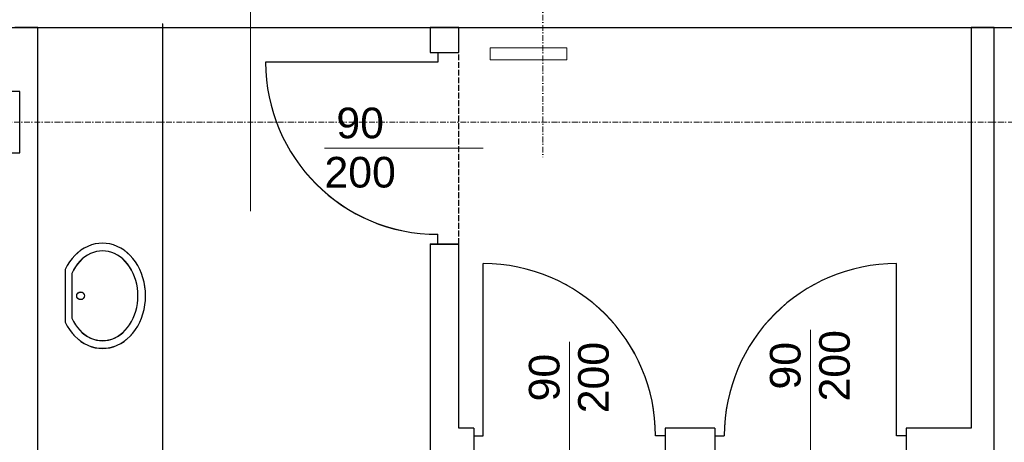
# Model space of a CAD drawing. Header units: millimetres. Extents: x -8642 to 28269, y -6609 to 3701.
# Tile 54 of 256: x -377 to 138, y -4230 to -4010. Entities that reach past the tile are written whole.
import ezdxf
from ezdxf.enums import TextEntityAlignment as Align

# ---------------------------------------------------------------- set-up
doc = ezdxf.new("R2010")
doc.units = ezdxf.units.MM
doc.header["$LTSCALE"] = 1000
doc.header["$MEASUREMENT"] = 0
for name, pattern in [('rzut 1 pietra$0$ArchiTECH.PC 1. Line Type', [0.004, 0.003, -0.001]), ('rzut 1 pietra$0$ArchiTECH.PC 5. Line Type', [0.0053, 0.003, -0.001, 0.0003, -0.001]), ('rzut 1 pietra$0$ArchiTECH.PC Solid Line Type', [0]), ('SUFIT_1 PIETRO$0$ArchiTECH.PC 1. Line Type', [0.004, 0.003, -0.001]), ('SUFIT_1 PIETRO$0$ArchiTECH.PC Solid Line Type', [0])]:
    doc.linetypes.add(name, pattern=pattern)
doc.layers.add('IS_ARCH', color=254, linetype='Continuous', lineweight=18)
for name, color, linetype in [('SUFIT_1 PIETRO$0$ELEM KONSTRUKCJI - inwent', 254, 'Continuous'), ('SUFIT_1 PIETRO$0$INWENTARYZACJA', 254, 'Continuous'), ('SUFIT_1 PIETRO$0$Kalka 1', 254, 'Continuous')]:
    doc.layers.add(name, color=color, linetype=linetype)
doc.styles.add('rzut 1 pietra$0$ArchiTECHStyle1', font='arial.ttf', dxfattribs={"height": 0.16})

msp = doc.modelspace()

# ---------------------------------------------------------------- linework, layer by layer
at = {"layer": 'IS_ARCH', "linetype": 'rzut 1 pietra$0$ArchiTECH.PC 5. Line Type'}
for p, q in [((-103.25, -1585.1), (-103.25, -4081.46)), ((-3575.49, -4062.89), (2865.34, -4063.51)), ((-3575.49, -4062.89), (8802.36, -4064.08))]:
    msp.add_line(p, q, dxfattribs=at)
at = {"layer": 'IS_ARCH', "linetype": 'rzut 1 pietra$0$ArchiTECH.PC Solid Line Type'}
for p, q in [((-256.02, -3908.02), (-256.02, -4109.69)), ((-302.11, -4011.72), (-302.11, -4390.46)), ((-745.12, -4013.69), (728.45, -4013.83)), ((-367.24, -4013.72), (-379.24, -4013.72)), ((-367.24, -4357.87), (-367.24, -4013.72)), ((-147.15, -4013.74), (-162.15, -4013.74)), ((-162.15, -4013.74), (-162.15, -4026.82)), ((-147.15, -4026.82), (-147.15, -4013.74)), ((132.49, -4013.77), (120.49, -4013.77)), ((120.49, -4013.77), (120.49, -4223.04)), ((132.49, -4284.31), (132.49, -4013.77)), ((-162.15, -4026.82), (-158.15, -4026.82)), ((-158.15, -4026.82), (-150.15, -4026.82)), ((-158.15, -4026.82), (-158.15, -4031.82)), ((-150.15, -4026.82), (-147.15, -4026.82)), ((-130.84, -4024.46), (-130.84, -4030.76)), ((-90.84, -4024.46), (-130.84, -4024.46)), ((-130.84, -4024.46), (-130.84, -4030.76)), ((-90.84, -4024.46), (-130.84, -4024.46)), ((-90.84, -4030.76), (-90.84, -4024.46)), ((-90.84, -4030.76), (-90.84, -4024.46)), ((-158.15, -4031.82), (-248.15, -4031.82)), ((-130.84, -4030.76), (-90.84, -4030.76)), ((-130.84, -4030.76), (-90.84, -4030.76)), ((-376.5, -4047.2), (-408.5, -4047.2)), ((-376.5, -4079.2), (-376.5, -4047.2)), ((-376.5, -4047.2), (-376.5, -4047.2)), ((-408.5, -4079.2), (-376.5, -4079.2)), ((-134.48, -4076.82), (-217.4, -4076.82)), ((-158.15, -4126.82), (-158.15, -4121.82)), ((-344.63, -4130.05), (-346.29, -4131.34)), ((-342.89, -4128.94), (-344.63, -4130.05)), ((-341.08, -4128.02), (-342.89, -4128.94)), ((-339.2, -4127.3), (-341.08, -4128.02)), ((-338.17, -4131.16), (-339.71, -4131.78)), ((-337.29, -4126.78), (-339.2, -4127.3)), ((-336.59, -4130.72), (-338.17, -4131.16)), ((-335.34, -4126.47), (-337.29, -4126.78)), ((-334.99, -4130.45), (-336.59, -4130.72)), ((-333.38, -4126.36), (-335.34, -4126.47)), ((-333.38, -4130.36), (-334.99, -4130.45)), ((-331.42, -4126.47), (-333.38, -4126.36)), ((-331.77, -4130.45), (-333.38, -4130.36)), ((-330.17, -4130.72), (-331.77, -4130.45)), ((-329.47, -4126.78), (-331.42, -4126.47)), ((-328.59, -4131.16), (-330.17, -4130.72)), ((-327.56, -4127.3), (-329.47, -4126.78)), ((-327.05, -4131.78), (-328.59, -4131.16)), ((-325.69, -4128.02), (-327.56, -4127.3)), ((-323.87, -4128.94), (-325.69, -4128.02)), ((-322.13, -4130.05), (-323.87, -4128.94)), ((-320.48, -4131.34), (-322.13, -4130.05)), ((-162.15, -4126.82), (-162.15, -4387.94)), ((-162.15, -4126.82), (-158.15, -4126.82)), ((-158.15, -4126.82), (-150.15, -4126.82)), ((-150.15, -4126.82), (-147.15, -4126.82)), ((-147.15, -4223.04), (-147.15, -4126.82)), ((-350.62, -4136.19), (-351.81, -4138.09)), ((-349.29, -4134.42), (-350.62, -4136.19)), ((-347.84, -4132.8), (-349.29, -4134.42)), ((-346.29, -4131.34), (-347.84, -4132.8)), ((-345.27, -4135.86), (-346.46, -4137.25)), ((-343.99, -4134.61), (-345.27, -4135.86)), ((-342.63, -4133.51), (-343.99, -4134.61)), ((-341.2, -4132.56), (-342.63, -4133.51)), ((-339.71, -4131.78), (-341.2, -4132.56)), ((-325.56, -4132.56), (-327.05, -4131.78)), ((-324.13, -4133.51), (-325.56, -4132.56)), ((-322.77, -4134.61), (-324.13, -4133.51)), ((-321.49, -4135.86), (-322.77, -4134.61)), ((-320.3, -4137.25), (-321.49, -4135.86)), ((-318.92, -4132.8), (-320.48, -4131.34)), ((-317.47, -4134.42), (-318.92, -4132.8)), ((-316.15, -4136.19), (-317.47, -4134.42)), ((-314.95, -4138.09), (-316.15, -4136.19)), ((-351.81, -4138.09), (-352.87, -4140.11)), ((-352.87, -4140.11), (-352.87, -4167.61)), ((-348.54, -4140.38), (-349.4, -4142.11)), ((-347.55, -4138.76), (-348.54, -4140.38)), ((-346.46, -4137.25), (-347.55, -4138.76)), ((-319.21, -4138.76), (-320.3, -4137.25)), ((-318.23, -4140.38), (-319.21, -4138.76)), ((-317.36, -4142.11), (-318.23, -4140.38)), ((-313.9, -4140.11), (-314.95, -4138.09)), ((-312.99, -4142.24), (-313.9, -4140.11)), ((-134.43, -4227.04), (-134.43, -4137.04)), ((81.52, -4227.04), (81.52, -4137.04)), ((-349.4, -4142.11), (-349.4, -4165.61)), ((-316.61, -4143.93), (-317.36, -4142.11)), ((-316, -4145.83), (-316.61, -4143.93)), ((-315.51, -4147.78), (-316, -4145.83)), ((-312.24, -4144.46), (-312.99, -4142.24)), ((-311.65, -4146.75), (-312.24, -4144.46)), ((-315.16, -4149.78), (-315.51, -4147.78)), ((-314.95, -4151.81), (-315.16, -4149.78)), ((-314.88, -4153.86), (-314.95, -4151.81)), ((-311.22, -4149.09), (-311.65, -4146.75)), ((-310.97, -4151.47), (-311.22, -4149.09)), ((-310.88, -4153.86), (-310.97, -4151.47)), ((-315.16, -4157.94), (-314.95, -4155.91)), ((-314.95, -4155.91), (-314.88, -4153.86)), ((-311.22, -4158.64), (-310.97, -4156.26)), ((-310.97, -4156.26), (-310.88, -4153.86)), ((-316.61, -4163.79), (-316, -4161.9)), ((-316, -4161.9), (-315.51, -4159.95)), ((-315.51, -4159.95), (-315.16, -4157.94)), ((-312.24, -4163.27), (-311.65, -4160.98)), ((-311.65, -4160.98), (-311.22, -4158.64)), ((-349.4, -4165.61), (-348.54, -4167.34)), ((-349.4, -4165.61), (-349.4, -4165.61)), ((-318.23, -4167.34), (-317.36, -4165.61)), ((-317.36, -4165.61), (-316.61, -4163.79)), ((-313.9, -4167.61), (-312.99, -4165.48)), ((-312.99, -4165.48), (-312.24, -4163.27)), ((-352.87, -4167.61), (-351.81, -4169.64)), ((-352.87, -4167.61), (-352.87, -4167.61)), ((-351.81, -4169.64), (-350.62, -4171.54)), ((-350.62, -4171.54), (-349.29, -4173.31)), ((-348.54, -4167.34), (-347.55, -4168.97)), ((-347.55, -4168.97), (-346.46, -4170.48)), ((-346.46, -4170.48), (-345.27, -4171.86)), ((-345.27, -4171.86), (-343.99, -4173.11)), ((-322.77, -4173.11), (-321.49, -4171.86)), ((-321.49, -4171.86), (-320.3, -4170.48)), ((-320.3, -4170.48), (-319.21, -4168.97)), ((-319.21, -4168.97), (-318.23, -4167.34)), ((-317.47, -4173.31), (-316.15, -4171.54)), ((-316.15, -4171.54), (-314.95, -4169.64)), ((-314.95, -4169.64), (-313.9, -4167.61)), ((36.52, -4246.59), (36.52, -4171.79)), ((-349.29, -4173.31), (-347.84, -4174.93)), ((-347.84, -4174.93), (-346.29, -4176.39)), ((-346.29, -4176.39), (-344.63, -4177.68)), ((-343.99, -4173.11), (-342.63, -4174.21)), ((-342.63, -4174.21), (-341.2, -4175.16)), ((-341.2, -4175.16), (-339.71, -4175.95)), ((-339.71, -4175.95), (-338.17, -4176.56)), ((-338.17, -4176.56), (-336.59, -4177.01)), ((-336.59, -4177.01), (-334.99, -4177.27)), ((-334.99, -4177.27), (-333.38, -4177.36)), ((-333.38, -4177.36), (-331.77, -4177.27)), ((-331.77, -4177.27), (-330.17, -4177.01)), ((-330.17, -4177.01), (-328.59, -4176.56)), ((-328.59, -4176.56), (-327.05, -4175.95)), ((-327.05, -4175.95), (-325.56, -4175.16)), ((-325.56, -4175.16), (-324.13, -4174.21)), ((-324.13, -4174.21), (-322.77, -4173.11)), ((-322.13, -4177.68), (-320.48, -4176.39)), ((-320.48, -4176.39), (-318.92, -4174.93)), ((-318.92, -4174.93), (-317.47, -4173.31)), ((-344.63, -4177.68), (-342.89, -4178.79)), ((-342.89, -4178.79), (-341.08, -4179.7)), ((-341.08, -4179.7), (-339.2, -4180.43)), ((-339.2, -4180.43), (-337.29, -4180.95)), ((-337.29, -4180.95), (-335.34, -4181.26)), ((-335.34, -4181.26), (-333.38, -4181.36)), ((-333.38, -4181.36), (-331.42, -4181.26)), ((-331.42, -4181.26), (-329.47, -4180.95)), ((-329.47, -4180.95), (-327.56, -4180.43)), ((-327.56, -4180.43), (-325.69, -4179.7)), ((-325.69, -4179.7), (-323.87, -4178.79)), ((-323.87, -4178.79), (-322.13, -4177.68)), ((-89.43, -4245.58), (-89.43, -4177.97)), ((-139.43, -4223.04), (-147.15, -4223.04)), ((-139.43, -4223.04), (-139.43, -4227.04)), ((-13.48, -4223.04), (-39.43, -4223.04)), ((-39.43, -4223.04), (-39.43, -4227.04)), ((-13.48, -4223.04), (-13.48, -4227.04)), ((120.49, -4223.04), (86.52, -4223.04)), ((86.52, -4223.04), (86.52, -4227.04)), ((-139.43, -4227.04), (-139.43, -4235.04)), ((-139.43, -4227.04), (-134.43, -4227.04)), ((-39.43, -4227.04), (-44.43, -4227.04)), ((-39.43, -4227.04), (-39.43, -4235.04)), ((-13.48, -4227.04), (-13.48, -4235.04)), ((-13.48, -4227.04), (-8.48, -4227.04)), ((86.52, -4227.04), (81.52, -4227.04)), ((86.52, -4227.04), (86.52, -4235.04))]:
    msp.add_line(p, q, dxfattribs=at)
at = {"layer": 'IS_ARCH', "linetype": 'rzut 1 pietra$0$ArchiTECH.PC 1. Line Type'}
msp.add_line((-147.15, -4126.82), (-147.15, -4026.82), dxfattribs=at)
at = {"layer": 'IS_ARCH', "linetype": 'rzut 1 pietra$0$ArchiTECH.PC Solid Line Type'}
msp.add_circle((-344.87, -4153.86), 2, dxfattribs=at)
for centre, start, end in [((-158.15, -4031.82), 180, 270), ((-134.43, -4227.04), 0, 90), ((81.52, -4227.04), 90, 180)]:
    msp.add_arc(centre, 90, start, end, dxfattribs=at)
at = {"layer": 'SUFIT_1 PIETRO$0$ELEM KONSTRUKCJI - inwent', "linetype": 'SUFIT_1 PIETRO$0$ArchiTECH.PC Solid Line Type'}
for p, q in [((-376.5, -4047.28), (-408.5, -4047.28)), ((-376.5, -4079.28), (-376.5, -4047.28)), ((-376.5, -4047.28), (-376.5, -4047.28)), ((-408.5, -4079.28), (-376.5, -4079.28))]:
    msp.add_line(p, q, dxfattribs=at)
at = {"layer": 'SUFIT_1 PIETRO$0$INWENTARYZACJA', "linetype": 'SUFIT_1 PIETRO$0$ArchiTECH.PC Solid Line Type'}
for p, q in [((-367.24, -4013.81), (-379.24, -4013.81)), ((-367.24, -4357.95), (-367.24, -4013.81)), ((-147.15, -4013.83), (-162.15, -4013.83)), ((-162.15, -4013.83), (-162.15, -4026.9)), ((-147.15, -4026.9), (-147.15, -4013.83)), ((132.49, -4013.85), (120.49, -4013.85)), ((120.49, -4013.85), (120.49, -4223.12)), ((132.49, -4284.4), (132.49, -4013.85)), ((-162.15, -4026.9), (-158.15, -4026.9)), ((-158.15, -4026.9), (-150.15, -4026.9)), ((-158.15, -4026.9), (-158.15, -4031.9)), ((-150.15, -4026.9), (-147.15, -4026.9)), ((-158.15, -4031.9), (-248.15, -4031.9)), ((-158.15, -4126.9), (-158.15, -4121.9)), ((-344.63, -4130.13), (-346.29, -4131.42)), ((-342.89, -4129.02), (-344.63, -4130.13)), ((-341.08, -4128.11), (-342.89, -4129.02)), ((-339.2, -4127.38), (-341.08, -4128.11)), ((-338.17, -4131.25), (-339.71, -4131.86)), ((-337.29, -4126.86), (-339.2, -4127.38)), ((-336.59, -4130.8), (-338.17, -4131.25)), ((-335.34, -4126.55), (-337.29, -4126.86)), ((-334.99, -4130.54), (-336.59, -4130.8)), ((-333.38, -4126.45), (-335.34, -4126.55)), ((-333.38, -4130.45), (-334.99, -4130.54)), ((-331.42, -4126.55), (-333.38, -4126.45)), ((-331.77, -4130.54), (-333.38, -4130.45)), ((-330.17, -4130.8), (-331.77, -4130.54)), ((-329.47, -4126.86), (-331.42, -4126.55)), ((-328.59, -4131.25), (-330.17, -4130.8)), ((-327.56, -4127.38), (-329.47, -4126.86)), ((-327.05, -4131.86), (-328.59, -4131.25)), ((-325.69, -4128.11), (-327.56, -4127.38)), ((-323.87, -4129.02), (-325.69, -4128.11)), ((-322.13, -4130.13), (-323.87, -4129.02)), ((-320.48, -4131.42), (-322.13, -4130.13)), ((-162.15, -4126.9), (-162.15, -4388.02)), ((-162.15, -4126.9), (-158.15, -4126.9)), ((-158.15, -4126.9), (-150.15, -4126.9)), ((-150.15, -4126.9), (-147.15, -4126.9)), ((-147.15, -4223.12), (-147.15, -4126.9)), ((-350.62, -4136.27), (-351.81, -4138.17)), ((-349.29, -4134.5), (-350.62, -4136.27)), ((-347.84, -4132.88), (-349.29, -4134.5)), ((-346.29, -4131.42), (-347.84, -4132.88)), ((-345.27, -4135.94), (-346.46, -4137.33)), ((-343.99, -4134.7), (-345.27, -4135.94)), ((-342.63, -4133.6), (-343.99, -4134.7)), ((-341.2, -4132.65), (-342.63, -4133.6)), ((-339.71, -4131.86), (-341.2, -4132.65)), ((-325.56, -4132.65), (-327.05, -4131.86)), ((-324.13, -4133.6), (-325.56, -4132.65)), ((-322.77, -4134.7), (-324.13, -4133.6)), ((-321.49, -4135.94), (-322.77, -4134.7)), ((-320.3, -4137.33), (-321.49, -4135.94)), ((-318.92, -4132.88), (-320.48, -4131.42)), ((-317.47, -4134.5), (-318.92, -4132.88)), ((-316.15, -4136.27), (-317.47, -4134.5)), ((-314.95, -4138.17), (-316.15, -4136.27)), ((-351.81, -4138.17), (-352.87, -4140.2)), ((-352.87, -4140.2), (-352.87, -4167.7)), ((-348.54, -4140.47), (-349.4, -4142.2)), ((-347.55, -4138.84), (-348.54, -4140.47)), ((-346.46, -4137.33), (-347.55, -4138.84)), ((-319.21, -4138.84), (-320.3, -4137.33)), ((-318.23, -4140.47), (-319.21, -4138.84)), ((-317.36, -4142.2), (-318.23, -4140.47)), ((-313.9, -4140.2), (-314.95, -4138.17)), ((-312.99, -4142.32), (-313.9, -4140.2)), ((-134.43, -4227.12), (-134.43, -4137.12)), ((81.52, -4227.12), (81.52, -4137.12)), ((-349.4, -4142.2), (-349.4, -4165.7)), ((-316.61, -4144.02), (-317.36, -4142.2)), ((-316, -4145.91), (-316.61, -4144.02)), ((-315.51, -4147.86), (-316, -4145.91)), ((-312.24, -4144.54), (-312.99, -4142.32)), ((-311.65, -4146.83), (-312.24, -4144.54)), ((-315.16, -4149.87), (-315.51, -4147.86)), ((-314.95, -4151.9), (-315.16, -4149.87)), ((-311.22, -4149.17), (-311.65, -4146.83)), ((-310.97, -4151.55), (-311.22, -4149.17)), ((-310.88, -4153.95), (-310.97, -4151.55)), ((-315.16, -4158.03), (-314.95, -4155.99)), ((-314.88, -4153.95), (-314.95, -4151.9)), ((-314.95, -4155.99), (-314.88, -4153.95)), ((-311.22, -4158.72), (-310.97, -4156.34)), ((-310.97, -4156.34), (-310.88, -4153.95)), ((-316.61, -4163.88), (-316, -4161.98)), ((-316, -4161.98), (-315.51, -4160.03)), ((-315.51, -4160.03), (-315.16, -4158.03)), ((-312.24, -4163.35), (-311.65, -4161.06)), ((-311.65, -4161.06), (-311.22, -4158.72)), ((-349.4, -4165.7), (-348.54, -4167.43)), ((-349.4, -4165.7), (-349.4, -4165.7)), ((-318.23, -4167.43), (-317.36, -4165.7)), ((-317.36, -4165.7), (-316.61, -4163.88)), ((-313.9, -4167.7), (-312.99, -4165.57)), ((-312.99, -4165.57), (-312.24, -4163.35)), ((-352.87, -4167.7), (-351.81, -4169.72)), ((-352.87, -4167.7), (-352.87, -4167.7)), ((-351.81, -4169.72), (-350.62, -4171.62)), ((-350.62, -4171.62), (-349.29, -4173.39)), ((-348.54, -4167.43), (-347.55, -4169.05)), ((-347.55, -4169.05), (-346.46, -4170.56)), ((-346.46, -4170.56), (-345.27, -4171.95)), ((-345.27, -4171.95), (-343.99, -4173.2)), ((-322.77, -4173.2), (-321.49, -4171.95)), ((-321.49, -4171.95), (-320.3, -4170.56)), ((-320.3, -4170.56), (-319.21, -4169.05)), ((-319.21, -4169.05), (-318.23, -4167.43)), ((-317.47, -4173.39), (-316.15, -4171.62)), ((-316.15, -4171.62), (-314.95, -4169.72)), ((-314.95, -4169.72), (-313.9, -4167.7)), ((-349.29, -4173.39), (-347.84, -4175.01)), ((-347.84, -4175.01), (-346.29, -4176.47)), ((-346.29, -4176.47), (-344.63, -4177.76)), ((-343.99, -4173.2), (-342.63, -4174.3)), ((-342.63, -4174.3), (-341.2, -4175.25)), ((-341.2, -4175.25), (-339.71, -4176.03)), ((-339.71, -4176.03), (-338.17, -4176.65)), ((-338.17, -4176.65), (-336.59, -4177.09)), ((-336.59, -4177.09), (-334.99, -4177.36)), ((-334.99, -4177.36), (-333.38, -4177.45)), ((-333.38, -4177.45), (-331.77, -4177.36)), ((-331.77, -4177.36), (-330.17, -4177.09)), ((-330.17, -4177.09), (-328.59, -4176.65)), ((-328.59, -4176.65), (-327.05, -4176.03)), ((-327.05, -4176.03), (-325.56, -4175.25)), ((-325.56, -4175.25), (-324.13, -4174.3)), ((-324.13, -4174.3), (-322.77, -4173.2)), ((-322.13, -4177.76), (-320.48, -4176.47)), ((-320.48, -4176.47), (-318.92, -4175.01)), ((-318.92, -4175.01), (-317.47, -4173.39)), ((-344.63, -4177.76), (-342.89, -4178.87)), ((-342.89, -4178.87), (-341.08, -4179.79)), ((-341.08, -4179.79), (-339.2, -4180.51)), ((-339.2, -4180.51), (-337.29, -4181.03)), ((-337.29, -4181.03), (-335.34, -4181.34)), ((-335.34, -4181.34), (-333.38, -4181.45)), ((-333.38, -4181.45), (-331.42, -4181.34)), ((-331.42, -4181.34), (-329.47, -4181.03)), ((-329.47, -4181.03), (-327.56, -4180.51)), ((-327.56, -4180.51), (-325.69, -4179.79)), ((-325.69, -4179.79), (-323.87, -4178.87)), ((-323.87, -4178.87), (-322.13, -4177.76)), ((-139.43, -4223.12), (-147.15, -4223.12)), ((-139.43, -4223.12), (-139.43, -4227.12)), ((-13.48, -4223.12), (-39.43, -4223.12)), ((-39.43, -4223.12), (-39.43, -4227.12)), ((-13.48, -4223.12), (-13.48, -4227.12)), ((120.49, -4223.12), (86.52, -4223.12)), ((86.52, -4223.12), (86.52, -4227.12)), ((-139.43, -4227.12), (-139.43, -4235.12)), ((-139.43, -4227.12), (-134.43, -4227.12)), ((-39.43, -4227.12), (-44.43, -4227.12)), ((-39.43, -4227.12), (-39.43, -4235.12)), ((-13.48, -4227.12), (-13.48, -4235.12)), ((-13.48, -4227.12), (-8.48, -4227.12)), ((86.52, -4227.12), (81.52, -4227.12)), ((86.52, -4227.12), (86.52, -4235.12))]:
    msp.add_line(p, q, dxfattribs=at)
at = {"layer": 'SUFIT_1 PIETRO$0$INWENTARYZACJA', "linetype": 'SUFIT_1 PIETRO$0$ArchiTECH.PC 1. Line Type'}
msp.add_line((-147.15, -4126.9), (-147.15, -4026.9), dxfattribs=at)
at = {"layer": 'SUFIT_1 PIETRO$0$INWENTARYZACJA', "linetype": 'SUFIT_1 PIETRO$0$ArchiTECH.PC Solid Line Type'}
msp.add_circle((-344.87, -4153.95), 2, dxfattribs=at)
for centre, start, end in [((-158.15, -4031.9), 180, 270), ((-134.43, -4227.12), 0, 90), ((81.52, -4227.12), 90, 180)]:
    msp.add_arc(centre, 90, start, end, dxfattribs=at)
at = {"layer": 'SUFIT_1 PIETRO$0$Kalka 1', "linetype": 'SUFIT_1 PIETRO$0$ArchiTECH.PC Solid Line Type'}
for p, q in [((-302.11, -4011.8), (-302.11, -4390.54)), ((-745.12, -4013.77), (728.45, -4013.91))]:
    msp.add_line(p, q, dxfattribs=at)

# ---------------------------------------------------------------- texts
at = {"layer": 'IS_ARCH', "style": 'rzut 1 pietra$0$ArchiTECHStyle1'}
for s, p in [('90', (-211.18, -4076.45)), ('200', (-217.4, -4102.18))]:
    msp.add_text(s, height=16, dxfattribs=at).set_placement(p, align=Align.BOTTOM_LEFT)
for s, p in [('200', (61.88, -4209.13)), ('200', (-64.07, -4215.31)), ('90', (36.15, -4202.91)), ('90', (-89.8, -4209.09))]:
    msp.add_text(s, height=16, rotation=90, dxfattribs=at).set_placement(p, align=Align.BOTTOM_LEFT)

doc.saveas('drawing.dxf')
